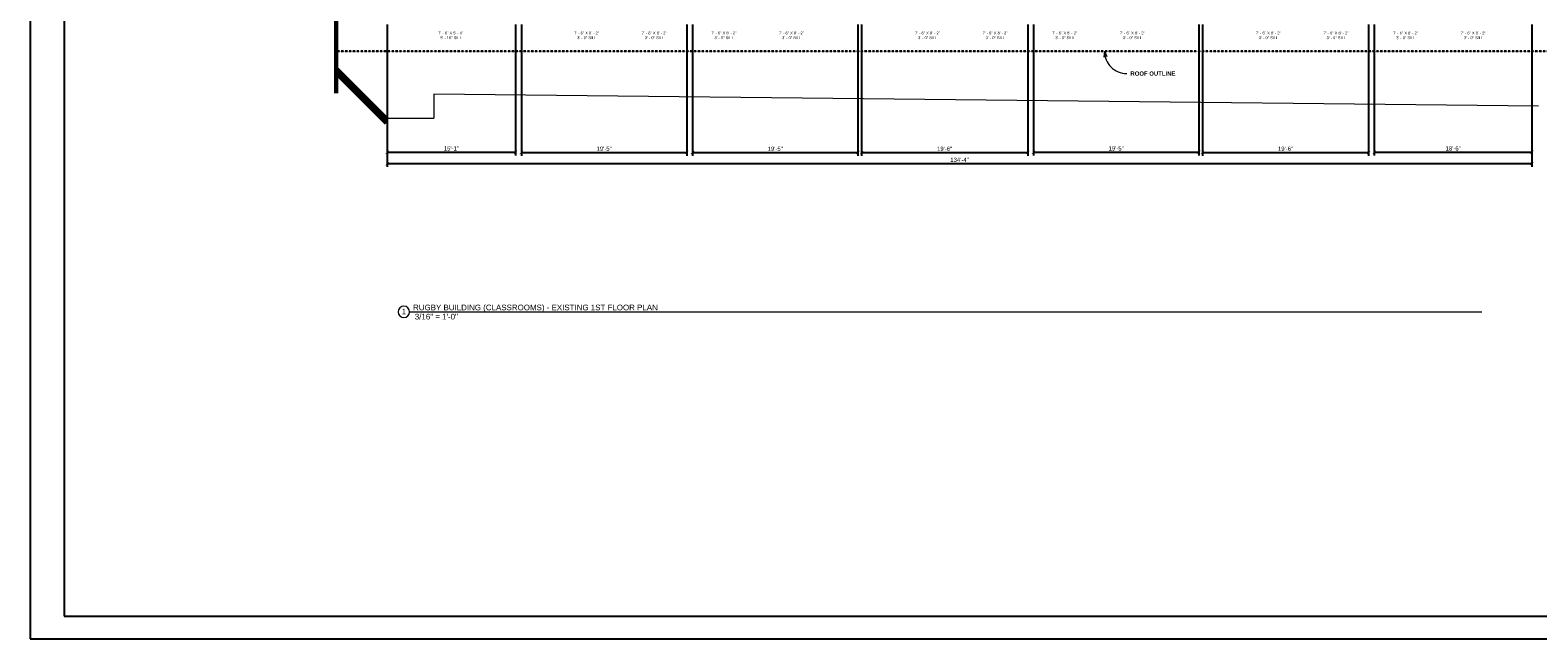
# Model space of a CAD drawing. Header units: inches. Extents: x -2078 to 109126, y -964 to 6385.
# Tile 171 of 256: x 28502 to 30625, y 2929 to 3786. Entities that reach past the tile are written whole.
import ezdxf

# ---------------------------------------------------------------- set-up
doc = ezdxf.new("R2010")
doc.units = ezdxf.units.IN
doc.header["$MEASUREMENT"] = 0
doc.linetypes.add('HIDDEN2', pattern=[0.1875, 0.125, -0.0625])
for name, color, linetype, lineweight in [('A-ANNO', 2, 'Continuous', 5), ('A-ANNO-DIMS', 1, 'Continuous', 9), ('A-DETAIL-1', 4, 'Continuous', 40), ('A-DETAIL-3', 40, 'Continuous', 15), ('A-HIDDEN', 2, 'HIDDEN2', 18), ('A-WALL', 3, 'Continuous', 40)]:
    doc.layers.add(name, color=color, linetype=linetype, lineweight=lineweight)
doc.layers.add('A-TB', color=7, linetype='Continuous')
doc.styles.add('Arial_1', font='arial.ttf', dxfattribs={"height": 0.0625})
doc.styles.add('Arial_3', font='arial.ttf', dxfattribs={"height": 0.125})
doc.styles.add('Arial_B', font='arialbd.ttf', dxfattribs={"height": 4.5})
doc.styles.add('JC', font='arial.ttf', dxfattribs={"height": 0.125})
doc.dimstyles.new('JC-DIMS', dxfattribs={"dimtxt": 0.125, "dimasz": 0.09375, "dimexe": 0.09375, "dimexo": 0.09375, "dimgap": 0.046875, "dimtad": 1, "dimdec": 1, "dimzin": 0, "dimdsep": 46, "dimlunit": 4, "dimtxsty": 'JC', "dimblk": 'ARCHTICK', "dimcen": 0.09, "dimclrd": 1, "dimclre": 1, "dimclrt": 256, "dimadec": 0, "dimazin": 0, "dimtfac": 1, "dimtdec": 1, "dimtofl": 0, "dimtmove": 1, "dimatfit": 3, "dimfxl": 1, "dimtolj": 1, "dimtzin": 0, "dimarcsym": 0})

# ---------------------------------------------------------------- blocks, each defined once
blk = doc.blocks.new('_ArchTick')
at = {"color": 0, "linetype": 'ByBlock', "const_width": 0.15}
blk.add_lwpolyline([(-0.5, -0.5), (0.5, 0.5)], dxfattribs=at)
blk = doc.blocks.new('*D1587')
at = {"layer": 'A-ANNO-DIMS', "color": 1, "lineweight": -2, "transparency": 16777216}
for p, q in [((30152.5, 3793.3), (30152.5, 3608.8)), ((30386.5, 3793.3), (30386.5, 3608.8)), ((30152.5, 3613.3), (30386.5, 3613.3))]:
    blk.add_line(p, q, dxfattribs=at)
at = {"layer": 'Defpoints', "color": 0, "transparency": 16777216}
for p in [(30152.5, 3797.8), (30386.5, 3797.8), (30386.5, 3613.3)]:
    blk.add_point(p, dxfattribs=at)
at = {"layer": 'A-ANNO-DIMS', "color": 1, "lineweight": -2, "transparency": 16777216, "xscale": 4.5, "yscale": 4.5, "zscale": 4.5, "rotation": 180}
blk.add_blockref('_ArchTick', (30152.5, 3613.3), dxfattribs=at)
at = {"layer": 'A-ANNO-DIMS', "color": 1, "lineweight": -2, "transparency": 16777216, "xscale": 4.5, "yscale": 4.5, "zscale": 4.5}
blk.add_blockref('_ArchTick', (30386.5, 3613.3), dxfattribs=at)
at = {"layer": 'A-ANNO-DIMS', "color": 2, "transparency": 16777216, "insert": (30269.5, 3618.6), "char_height": 6, "width": 0.487, "attachment_point": 5, "style": 'JC'}
blk.add_mtext('\\A1;19\'-6"', dxfattribs=at)
blk = doc.blocks.new('*D1589')
at = {"layer": 'A-ANNO-DIMS', "color": 1, "lineweight": -2, "transparency": 16777216}
for p, q in [((29914.5, 3793.3), (29914.5, 3609.1)), ((30147.5, 3793.3), (30147.5, 3609.1)), ((29914.5, 3613.6), (30147.5, 3613.6))]:
    blk.add_line(p, q, dxfattribs=at)
at = {"layer": 'Defpoints', "color": 0, "transparency": 16777216}
for p in [(29914.5, 3797.8), (30147.5, 3797.8), (30147.5, 3613.6)]:
    blk.add_point(p, dxfattribs=at)
at = {"layer": 'A-ANNO-DIMS', "color": 1, "lineweight": -2, "transparency": 16777216, "xscale": 4.5, "yscale": 4.5, "zscale": 4.5, "rotation": 180}
blk.add_blockref('_ArchTick', (29914.5, 3613.6), dxfattribs=at)
at = {"layer": 'A-ANNO-DIMS', "color": 1, "lineweight": -2, "transparency": 16777216, "xscale": 4.5, "yscale": 4.5, "zscale": 4.5}
blk.add_blockref('_ArchTick', (30147.5, 3613.6), dxfattribs=at)
at = {"layer": 'A-ANNO-DIMS', "color": 2, "transparency": 16777216, "insert": (30031, 3619), "char_height": 6, "width": 0.487, "attachment_point": 5, "style": 'JC'}
blk.add_mtext('\\A1;19\'-5"', dxfattribs=at)
blk = doc.blocks.new('*D1591')
at = {"layer": 'A-ANNO-DIMS', "color": 1, "lineweight": -2, "transparency": 16777216}
for p, q in [((29672.5, 3793.3), (29672.5, 3608.8)), ((29906.5, 3793.3), (29906.5, 3608.8)), ((29672.5, 3613.3), (29906.5, 3613.3))]:
    blk.add_line(p, q, dxfattribs=at)
at = {"layer": 'Defpoints', "color": 0, "transparency": 16777216}
for p in [(29672.5, 3797.8), (29906.5, 3797.8), (29906.5, 3613.3)]:
    blk.add_point(p, dxfattribs=at)
at = {"layer": 'A-ANNO-DIMS', "color": 1, "lineweight": -2, "transparency": 16777216, "xscale": 4.5, "yscale": 4.5, "zscale": 4.5, "rotation": 180}
blk.add_blockref('_ArchTick', (29672.5, 3613.3), dxfattribs=at)
at = {"layer": 'A-ANNO-DIMS', "color": 1, "lineweight": -2, "transparency": 16777216, "xscale": 4.5, "yscale": 4.5, "zscale": 4.5}
blk.add_blockref('_ArchTick', (29906.5, 3613.3), dxfattribs=at)
at = {"layer": 'A-ANNO-DIMS', "color": 2, "transparency": 16777216, "insert": (29789.5, 3618.6), "char_height": 6, "width": 0.487, "attachment_point": 5, "style": 'JC'}
blk.add_mtext('\\A1;19\'-6"', dxfattribs=at)
blk = doc.blocks.new('*D1593')
at = {"layer": 'A-ANNO-DIMS', "color": 1, "lineweight": -2, "transparency": 16777216}
for p, q in [((29434.5, 3793.3), (29434.5, 3608.8)), ((29667.5, 3793.3), (29667.5, 3608.8)), ((29434.5, 3613.3), (29667.5, 3613.3))]:
    blk.add_line(p, q, dxfattribs=at)
at = {"layer": 'Defpoints', "color": 0, "transparency": 16777216}
for p in [(29434.5, 3797.8), (29667.5, 3797.8), (29667.5, 3613.3)]:
    blk.add_point(p, dxfattribs=at)
at = {"layer": 'A-ANNO-DIMS', "color": 1, "lineweight": -2, "transparency": 16777216, "xscale": 4.5, "yscale": 4.5, "zscale": 4.5, "rotation": 180}
blk.add_blockref('_ArchTick', (29434.5, 3613.3), dxfattribs=at)
at = {"layer": 'A-ANNO-DIMS', "color": 1, "lineweight": -2, "transparency": 16777216, "xscale": 4.5, "yscale": 4.5, "zscale": 4.5}
blk.add_blockref('_ArchTick', (29667.5, 3613.3), dxfattribs=at)
at = {"layer": 'A-ANNO-DIMS', "color": 2, "transparency": 16777216, "insert": (29551, 3618.6), "char_height": 6, "width": 0.487, "attachment_point": 5, "style": 'JC'}
blk.add_mtext('\\A1;19\'-5"', dxfattribs=at)
blk = doc.blocks.new('*D1595')
at = {"layer": 'A-ANNO-DIMS', "color": 1, "lineweight": -2, "transparency": 16777216}
for p, q in [((29193.5, 3793.3), (29193.5, 3608.8)), ((29426.5, 3793.3), (29426.5, 3608.8)), ((29193.5, 3613.3), (29426.5, 3613.3))]:
    blk.add_line(p, q, dxfattribs=at)
at = {"layer": 'Defpoints', "color": 0, "transparency": 16777216}
for p in [(29193.5, 3797.8), (29426.5, 3797.8), (29426.5, 3613.3)]:
    blk.add_point(p, dxfattribs=at)
at = {"layer": 'A-ANNO-DIMS', "color": 1, "lineweight": -2, "transparency": 16777216, "xscale": 4.5, "yscale": 4.5, "zscale": 4.5, "rotation": 180}
blk.add_blockref('_ArchTick', (29193.5, 3613.3), dxfattribs=at)
at = {"layer": 'A-ANNO-DIMS', "color": 1, "lineweight": -2, "transparency": 16777216, "xscale": 4.5, "yscale": 4.5, "zscale": 4.5}
blk.add_blockref('_ArchTick', (29426.5, 3613.3), dxfattribs=at)
at = {"layer": 'A-ANNO-DIMS', "color": 2, "transparency": 16777216, "insert": (29310, 3618.6), "char_height": 6, "width": 0.487, "attachment_point": 5, "style": 'JC'}
blk.add_mtext('\\A1;19\'-5"', dxfattribs=at)
blk = doc.blocks.new('*D1603')
at = {"layer": 'A-ANNO-DIMS', "color": 1, "lineweight": -2, "transparency": 16777216}
for p, q in [((29004.5, 3793.3), (29004.5, 3609.1)), ((29185.5, 3793.3), (29185.5, 3609.1)), ((29004.5, 3613.6), (29185.5, 3613.6))]:
    blk.add_line(p, q, dxfattribs=at)
at = {"layer": 'Defpoints', "color": 0, "transparency": 16777216}
for p in [(29004.5, 3797.8), (29185.5, 3797.8), (29185.5, 3613.6)]:
    blk.add_point(p, dxfattribs=at)
at = {"layer": 'A-ANNO-DIMS', "color": 1, "lineweight": -2, "transparency": 16777216, "xscale": 4.5, "yscale": 4.5, "zscale": 4.5, "rotation": 180}
blk.add_blockref('_ArchTick', (29004.5, 3613.6), dxfattribs=at)
at = {"layer": 'A-ANNO-DIMS', "color": 1, "lineweight": -2, "transparency": 16777216, "xscale": 4.5, "yscale": 4.5, "zscale": 4.5}
blk.add_blockref('_ArchTick', (29185.5, 3613.6), dxfattribs=at)
at = {"layer": 'A-ANNO-DIMS', "color": 2, "transparency": 16777216, "insert": (29095, 3619), "char_height": 6, "width": 0.487, "attachment_point": 5, "style": 'JC'}
blk.add_mtext('\\A1;15\'-1"', dxfattribs=at)
blk = doc.blocks.new('*D1605')
at = {"layer": 'A-ANNO-DIMS', "color": 1, "lineweight": -2, "transparency": 16777216}
for p, q in [((29004.5, 3793.3), (29004.5, 3593.1)), ((30616.5, 3793.3), (30616.5, 3593.1)), ((29004.5, 3597.6), (30616.5, 3597.6))]:
    blk.add_line(p, q, dxfattribs=at)
at = {"layer": 'Defpoints', "color": 0, "transparency": 16777216}
for p in [(29004.5, 3797.8), (30616.5, 3797.8), (30616.5, 3597.6)]:
    blk.add_point(p, dxfattribs=at)
at = {"layer": 'A-ANNO-DIMS', "color": 1, "lineweight": -2, "transparency": 16777216, "xscale": 4.5, "yscale": 4.5, "zscale": 4.5, "rotation": 180}
blk.add_blockref('_ArchTick', (29004.5, 3597.6), dxfattribs=at)
at = {"layer": 'A-ANNO-DIMS', "color": 1, "lineweight": -2, "transparency": 16777216, "xscale": 4.5, "yscale": 4.5, "zscale": 4.5}
blk.add_blockref('_ArchTick', (30616.5, 3597.6), dxfattribs=at)
at = {"layer": 'A-ANNO-DIMS', "color": 2, "transparency": 16777216, "insert": (29810.5, 3603), "char_height": 6, "width": 0.574, "attachment_point": 5, "style": 'JC'}
blk.add_mtext('\\A1;134\'-4"', dxfattribs=at)
blk = doc.blocks.new('*D1607')
at = {"layer": 'A-ANNO-DIMS', "color": 1, "lineweight": -2, "transparency": 16777216}
for p, q in [((30394.5, 3793.3), (30394.5, 3609.1)), ((30616.5, 3793.3), (30616.5, 3609.1)), ((30394.5, 3613.6), (30616.5, 3613.6))]:
    blk.add_line(p, q, dxfattribs=at)
at = {"layer": 'Defpoints', "color": 0, "transparency": 16777216}
for p in [(30394.5, 3797.8), (30616.5, 3797.8), (30616.5, 3613.6)]:
    blk.add_point(p, dxfattribs=at)
at = {"layer": 'A-ANNO-DIMS', "color": 1, "lineweight": -2, "transparency": 16777216, "xscale": 4.5, "yscale": 4.5, "zscale": 4.5, "rotation": 180}
blk.add_blockref('_ArchTick', (30394.5, 3613.6), dxfattribs=at)
at = {"layer": 'A-ANNO-DIMS', "color": 1, "lineweight": -2, "transparency": 16777216, "xscale": 4.5, "yscale": 4.5, "zscale": 4.5}
blk.add_blockref('_ArchTick', (30616.5, 3613.6), dxfattribs=at)
at = {"layer": 'A-ANNO-DIMS', "color": 2, "transparency": 16777216, "insert": (30505.5, 3619), "char_height": 6, "width": 0.487, "attachment_point": 5, "style": 'JC'}
blk.add_mtext('\\A1;18\'-6"', dxfattribs=at)
blk = doc.blocks.new('JC_TB_48x36 - JC_TB_4836-1441736-Floor Plans')
at = {"layer": 'A-TB'}
for p, q in [((-0.003, 24.012), (-0.003, -11.988)), ((0.747, 23.512), (0.747, -11.488)), ((0.747, -11.488), (47.497, -11.488)), ((-0.003, -11.988), (47.997, -11.988))]:
    blk.add_line(p, q, dxfattribs=at)
blk = doc.blocks.new('Viewport - View Title-2281-Floor Plans')
at = {"layer": 'A-ANNO'}
for start, end in [(0, 180), (180, 360)]:
    blk.add_arc((-0.125, 0), 0.125, start, end, dxfattribs=at)

msp = doc.modelspace()

# ---------------------------------------------------------------- hatches: boundary and pattern name
at = {"layer": 'A-WALL'}
msp.add_hatch(color=7, dxfattribs=at).paths.add_polyline_path([(29003.154, 3654.503), (29003.154, 3661.574), (28932.72, 3732.007), (28932.72, 3724.936)])

# ---------------------------------------------------------------- linework, layer by layer
at = {"layer": 'A-ANNO'}
for q in [(30013.508, 3747.71), (30017.763, 3748.232)]:
    msp.add_line((30014.661, 3755.912), q, dxfattribs=at)
msp.add_arc((30045.993, 3755.724), 31.332, 179.657367, 270, dxfattribs=at)
at = {"layer": 'A-DETAIL-3', "lineweight": 9}
for p, q in [((30625.82, 3678.729), (29070.241, 3695.419)), ((29070.241, 3695.419), (29070.241, 3661.419)), ((29003.154, 3661.702), (29070.154, 3661.702))]:
    msp.add_line(p, q, dxfattribs=at)
at = {"layer": 'A-WALL', "lineweight": 60}
for p, q in [((29003.154, 3661.574), (28932.72, 3732.007)), ((28932.72, 3732.007), (28932.72, 3724.936)), ((28932.72, 3724.936), (29003.154, 3654.503)), ((29003.154, 3654.503), (29003.154, 3661.574))]:
    msp.add_line(p, q, dxfattribs=at)

# ---------------------------------------------------------------- texts
at = {"layer": 'A-ANNO', "attachment_point": 1}
for s, insert, char_height, width, style in [('7\' - 8" X 5\' - 0"', (29076.539, 3783.527), 4, 44.642, 'Arial_1'), ('7\' - 6" X 8\' - 2"', (29267.789, 3783.527), 4, 44.642, 'Arial_1'), ('7\' - 6" X 8\' - 2"', (29363.039, 3783.527), 4, 44.642, 'Arial_1'), ('7\' - 6" X 8\' - 2"', (29461.039, 3783.527), 4, 44.642, 'Arial_1'), ('7\' - 6" X 8\' - 2"', (29556.289, 3783.527), 4, 44.642, 'Arial_1'), ('7\' - 6" X 8\' - 2"', (29747.789, 3783.527), 4, 44.642, 'Arial_1'), ('7\' - 6" X 8\' - 2"', (29843.039, 3783.527), 4, 44.642, 'Arial_1'), ('7\' - 6" X 8\' - 2"', (29941.039, 3783.527), 4, 44.642, 'Arial_1'), ('7\' - 6" X 8\' - 2"', (30036.289, 3783.527), 4, 44.642, 'Arial_1'), ('7\' - 6" X 8\' - 2"', (30227.789, 3783.527), 4, 44.642, 'Arial_1'), ('7\' - 6" X 8\' - 2"', (30323.039, 3783.527), 4, 44.642, 'Arial_1'), ('7\' - 6" X 8\' - 2"', (30421.039, 3783.527), 4, 44.642, 'Arial_1'), ('7\' - 6" X 8\' - 2"', (30516.289, 3783.527), 4, 44.642, 'Arial_1'), ('5\' - 10" SILL', (29079.372, 3776.861), 4, 37.976, 'Arial_1'), ('3\' - 0" SILL', (29272.122, 3776.861), 4, 34.138, 'Arial_1'), ('3\' - 0" SILL', (29367.372, 3776.861), 4, 34.138, 'Arial_1'), ('3\' - 0" SILL', (29465.372, 3776.861), 4, 34.138, 'Arial_1'), ('3\' - 0" SILL', (29560.622, 3776.861), 4, 34.138, 'Arial_1'), ('3\' - 0" SILL', (29752.122, 3776.861), 4, 34.138, 'Arial_1'), ('3\' - 0" SILL', (29847.372, 3776.861), 4, 34.138, 'Arial_1'), ('3\' - 0" SILL', (29945.372, 3776.861), 4, 34.138, 'Arial_1'), ('3\' - 0" SILL', (30040.622, 3776.861), 4, 34.138, 'Arial_1'), ('3\' - 0" SILL', (30232.122, 3776.861), 4, 34.138, 'Arial_1'), ('3\' - 0" SILL', (30327.372, 3776.861), 4, 34.138, 'Arial_1'), ('3\' - 0" SILL', (30425.372, 3776.861), 4, 34.138, 'Arial_1'), ('3\' - 0" SILL', (30520.622, 3776.861), 4, 34.138, 'Arial_1'), ('ROOF OUTLINE', (30051.113, 3727.392), 6, 77.972, 'Arial_B'), ('RUGBY BUILDING (CLASSROOMS) - EXISTING 1ST FLOOR PLAN', (29041.05, 3399.138), 8, 557.36813, 'Arial_3'), ('1', (29025.097, 3393.47), 8, 7.474, 'Arial_3'), (' 3/16" = 1\'-0"', (29040.359, 3386.242), 8, 77.366, 'Arial_3')]:
    msp.add_mtext(s, dxfattribs=dict(at, insert=insert, char_height=char_height, width=width, style=style))

# ---------------------------------------------------------------- dimensions: what is measured, and where the dimension line sits
at = {"layer": 'A-ANNO-DIMS'}
for base, p1, p2, picture, middle in [((29185.482, 3613.641), (29004.482, 3797.784), (29185.482, 3797.784), '*D1603', (29094.982, 3618.954)), ((30616.482, 3597.641), (29004.482, 3797.784), (30616.482, 3797.784), '*D1605', (29810.482, 3602.956)), ((29426.482, 3613.291), (29193.482, 3797.784), (29426.482, 3797.784), '*D1595', (29309.982, 3618.604)), ((29667.482, 3613.291), (29434.482, 3797.784), (29667.482, 3797.784), '*D1593', (29550.982, 3618.604)), ((29906.482, 3613.291), (29672.482, 3797.784), (29906.482, 3797.784), '*D1591', (29789.482, 3618.604)), ((30147.482, 3613.641), (29914.482, 3797.784), (30147.482, 3797.784), '*D1589', (30030.982, 3618.954)), ((30386.482, 3613.291), (30152.482, 3797.784), (30386.482, 3797.784), '*D1587', (30269.482, 3618.604)), ((30616.482, 3613.641), (30394.482, 3797.784), (30616.482, 3797.784), '*D1607', (30505.482, 3618.954))]:
    dim = msp.add_linear_dim(base=base, p1=p1, p2=p2, dimstyle='JC-DIMS', override={"dimclrt": 2}, dxfattribs=at)
    dim.commit()
    dim.dimension.update_dxf_attribs({"geometry": picture, "text_midpoint": middle})

# ---------------------------------------------------------------- next in the draw order: block references
at = {"layer": 'A-TB', "xscale": 64, "yscale": 64, "zscale": 64}
msp.add_blockref('JC_TB_48x36 - JC_TB_4836-1441736-Floor Plans', (28502.08, 3695.863), dxfattribs=at)

# ---------------------------------------------------------------- next in the draw order: linework, layer by layer
at = {"layer": 'A-ANNO'}
msp.add_line((29036.101, 3388.932), (30545.872, 3388.932), dxfattribs=at)
at = {"layer": 'A-DETAIL-1', "lineweight": 60}
msp.add_lwpolyline([(28932.72, 3696.894), (28932.72, 4077.194), (28886.154, 4094.143), (28979.287, 4117.426), (28932.72, 4134.375), (28932.72, 4506.375)], dxfattribs=at)
at = {"layer": 'A-HIDDEN', "lineweight": 30}
msp.add_lwpolyline([(28932.72, 4447.784), (30658.482, 4447.784), (30658.482, 3755.784), (28932.72, 3755.784)], dxfattribs=at)

# ---------------------------------------------------------------- next in the draw order: block references
at = {"layer": 'A-ANNO', "xscale": 64, "yscale": 64, "zscale": 64}
msp.add_blockref('Viewport - View Title-2281-Floor Plans', (29036.101, 3388.932), dxfattribs=at)

doc.saveas('drawing.dxf')
